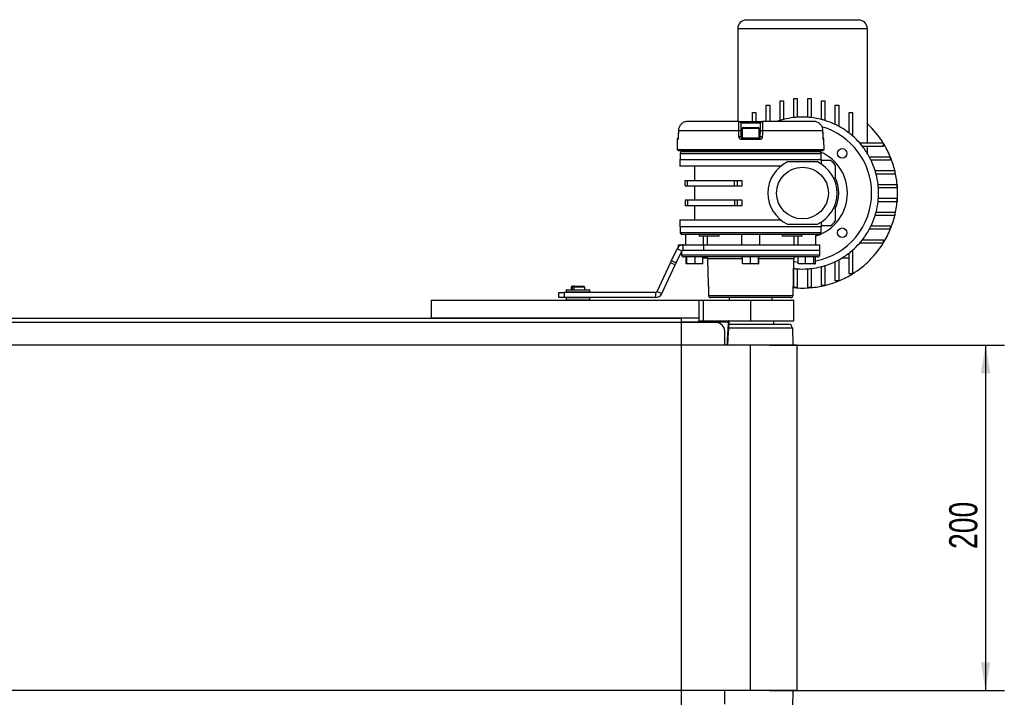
# Model space of a CAD drawing. Header units: millimetres. Extents: x 0 to 420, y 0 to 297.
# Tile 3 of 20: x 130 to 235, y 71 to 144. Entities that reach past the tile are written whole.
import ezdxf

# ---------------------------------------------------------------- set-up
doc = ezdxf.new("R2010")
doc.units = ezdxf.units.MM
doc.layers.add('QUOTE', color=174, linetype='Continuous')
doc.styles.add('SLDTEXTSTYLE3', font='TXT', dxfattribs={"width": 0.75})
doc.dimstyles.new('SLDDIMSTYLE0', dxfattribs={"dimtxt": 3, "dimasz": 3, "dimexe": 0, "dimexo": 0.0625, "dimgap": 0.75, "dimtad": 1, "dimlfac": 5.437476, "dimrnd": 1e-09, "dimzin": 12, "dimdsep": 46, "dimtxsty": 'SLDTEXTSTYLE3', "dimsah": 1, "dimcen": 0.09, "dimadec": 0, "dimazin": 3, "dimtfac": 1, "dimtdec": 3, "dimtofl": 0, "dimtmove": 0, "dimatfit": 3, "dimfxl": 0, "dimfrac": 2, "dimtolj": 1, "dimtzin": 12, "dimarcsym": 0})

# ---------------------------------------------------------------- blocks, each defined once
blk = doc.blocks.new('_D_2')
at = {"layer": 'QUOTE'}
for p, q in [((210.23, 108.98), (235.23, 108.98)), ((233.23, 108.98), (233.23, 72.2)), ((210.23, 72.2), (235.23, 72.2))]:
    blk.add_line(p, q, dxfattribs=at)
for points in [[(233.23, 108.98), (232.73, 105.98), (233.73, 105.98)], [(233.23, 72.2), (233.73, 75.2), (232.73, 75.2)]]:
    blk.add_solid(points, dxfattribs=at)
at = {"layer": 'QUOTE', "insert": (229.36, 87.27), "char_height": 3, "attachment_point": 1, "rotation": 90, "style": 'SLDTEXTSTYLE3'}
blk.add_mtext('200', dxfattribs=at)

msp = doc.modelspace()

# ---------------------------------------------------------------- linework, layer by layer
at = {"color": 7, "linetype": 'Continuous', "lineweight": 25}
for p, q in [((219.7244, 143.5964), (207.7704, 143.5964)), ((212.6156, 143.6332), (212.6156, 143.5964)), ((212.6439, 143.6332), (212.6439, 143.5964)), ((212.6439, 143.6332), (213.7474, 143.6332)), ((213.7474, 143.6332), (213.7474, 143.5964)), ((213.7757, 143.6332), (213.7757, 143.5964)), ((206.8508, 142.6769), (220.644, 142.6769)), ((206.8508, 142.6769), (206.8508, 132.801)), ((220.644, 142.6769), (220.644, 130.5021)), ((212.8278, 135.2419), (213.1957, 135.2419)), ((212.8278, 133.2083), (212.8278, 135.2419)), ((213.1957, 135.2419), (213.1957, 133.2419)), ((214.2991, 135.2419), (214.6669, 135.2419)), ((214.2991, 133.2419), (214.2991, 135.2419)), ((214.6669, 135.2419), (214.6669, 133.2083)), ((209.8853, 134.5174), (210.2531, 134.5174)), ((209.8853, 132.801), (209.8853, 134.5174)), ((210.2531, 134.5174), (210.2531, 132.801)), ((211.3566, 134.9971), (211.7244, 134.9971)), ((211.3566, 132.8995), (211.3566, 134.9971)), ((211.7244, 134.9971), (211.7244, 133.0038)), ((215.7704, 133.0038), (215.7704, 134.9971)), ((215.7704, 134.9971), (216.1382, 134.9971)), ((216.1382, 134.9971), (216.1382, 132.8995)), ((217.2417, 132.4674), (217.2417, 134.5174)), ((217.2417, 134.5174), (217.6095, 134.5174)), ((217.6095, 134.5174), (217.6095, 132.2796)), ((208.414, 133.7634), (208.7819, 133.7634)), ((208.414, 132.801), (208.414, 133.7634)), ((208.7819, 133.7634), (208.7819, 132.801)), ((218.7129, 133.7634), (219.0807, 133.7634)), ((218.7129, 131.5581), (218.7129, 133.7634)), ((219.0807, 133.7634), (219.0807, 131.2544)), ((206.9919, 132.801), (201.5579, 132.801)), ((206.9919, 132.801), (209.4683, 132.801)), ((209.2844, 132.6203), (207.1758, 132.6203)), ((207.3106, 132.047), (207.3106, 131.0538)), ((209.1497, 132.047), (207.3106, 132.047)), ((207.4209, 132.1573), (209.0393, 132.1573)), ((209.1497, 131.0538), (209.1497, 132.047)), ((214.9023, 132.801), (209.4683, 132.801)), ((200.5262, 131.1426), (200.5239, 131.1431)), ((200.533, 131.7992), (200.5253, 131.1435)), ((206.9767, 131.7983), (200.5339, 131.7983)), ((207.1901, 131.7999), (207.2016, 131.1442)), ((207.2016, 131.1442), (207.3106, 131.1442)), ((207.2935, 131.0538), (209.1667, 131.0538)), ((209.1497, 131.1442), (209.2587, 131.1442)), ((209.2587, 131.1442), (209.2701, 131.7999)), ((215.9263, 131.7983), (209.4836, 131.7983)), ((215.9273, 131.7989), (215.9273, 131.7992)), ((215.9349, 131.1435), (215.9273, 131.7985)), ((215.9363, 131.1432), (215.934, 131.1426)), ((200.4244, 130.8715), (200.4148, 129.7665)), ((200.4836, 130.8715), (200.4244, 130.8715)), ((209.1893, 130.8715), (207.2709, 130.8715)), ((216.0358, 130.8715), (215.9766, 130.8715)), ((216.0455, 129.7665), (216.0358, 130.8715)), ((219.8331, 130.5021), (222.3421, 130.5021)), ((222.3421, 130.1343), (220.1367, 130.1343)), ((220.644, 130.1343), (220.644, 129.4017)), ((222.3421, 130.5021), (222.3421, 130.1343)), ((208.2301, 129.7665), (200.4148, 129.7665)), ((200.506, 129.7665), (200.506, 129.6745)), ((208.2301, 129.6745), (200.506, 129.6745)), ((200.7358, 129.3987), (200.7358, 128.755)), ((200.7358, 129.3987), (215.7244, 129.3987)), ((201.2876, 129.6745), (201.2876, 129.5826)), ((202.7512, 129.6745), (202.7512, 129.5826)), ((204.8661, 129.5826), (204.8661, 129.6745)), ((207.2646, 129.6745), (207.2646, 129.5826)), ((216.0455, 129.7665), (208.2301, 129.7665)), ((215.9543, 129.6745), (208.2301, 129.6745)), ((209.1956, 129.5826), (209.1956, 129.6745)), ((211.5941, 129.6745), (211.5941, 129.5826)), ((213.7091, 129.5826), (213.7091, 129.6745)), ((215.1727, 129.5826), (215.1727, 129.6745)), ((215.7244, 128.755), (215.7244, 129.3987)), ((215.9543, 129.6745), (215.9543, 129.7665)), ((220.8583, 129.0308), (223.096, 129.0308)), ((223.096, 129.0308), (223.096, 128.663)), ((200.6899, 128.755), (200.6899, 128.0193)), ((200.6899, 128.755), (208.2301, 128.755)), ((211.4229, 128.0193), (200.6899, 128.0193)), ((202.2531, 128.0193), (202.2531, 126.5113)), ((208.2301, 128.755), (215.7704, 128.755)), ((215.3507, 128.4791), (212.1441, 128.4791)), ((215.7704, 128.2406), (215.7704, 128.755)), ((223.096, 128.663), (221.046, 128.663)), ((221.4781, 127.5596), (223.5758, 127.5596)), ((223.5758, 127.1918), (221.5824, 127.1918)), ((223.5758, 127.5596), (223.5758, 127.1918)), ((201.2416, 125.9228), (201.2416, 126.5113)), ((201.2416, 126.5113), (201.5142, 126.5113)), ((201.2416, 125.9228), (201.5142, 125.9228)), ((201.5142, 125.9228), (201.5142, 126.5113)), ((201.5142, 126.5113), (206.5052, 126.5113)), ((201.5142, 125.9228), (206.5052, 125.9228)), ((202.2531, 125.9228), (202.2531, 124.4147)), ((206.5052, 125.9228), (206.5052, 126.5113)), ((206.5052, 126.5113), (206.8368, 126.5113)), ((206.5052, 125.9228), (206.8368, 125.9228)), ((206.8368, 125.9228), (206.8368, 126.5113)), ((206.8368, 126.5113), (207.3258, 126.5113)), ((206.8368, 125.9228), (207.3258, 125.9228)), ((207.3258, 125.9228), (207.3258, 126.5113)), ((221.787, 126.0883), (223.8205, 126.0883)), ((223.8205, 126.0883), (223.8205, 125.7205)), ((223.8205, 125.7205), (221.8206, 125.7205)), ((201.2416, 124.4147), (201.2416, 123.8262)), ((201.5142, 124.4147), (201.2416, 124.4147)), ((201.5142, 123.8262), (201.2416, 123.8262)), ((201.5142, 124.4147), (201.5142, 123.8262)), ((206.5052, 124.4147), (201.5142, 124.4147)), ((206.5052, 123.8262), (201.5142, 123.8262)), ((202.2531, 123.8262), (202.2531, 122.3182)), ((206.5052, 124.4147), (206.5052, 123.8262)), ((206.8368, 124.4147), (206.5052, 124.4147)), ((206.8368, 123.8262), (206.5052, 123.8262)), ((206.8368, 123.8262), (206.8368, 124.4147)), ((207.3258, 124.4147), (206.8368, 124.4147)), ((207.3258, 123.8262), (206.8368, 123.8262)), ((207.3258, 123.8262), (207.3258, 124.4147)), ((223.8205, 124.2492), (221.787, 124.2492)), ((221.8206, 124.617), (223.8205, 124.617)), ((223.8205, 124.617), (223.8205, 124.2492)), ((223.5758, 122.7779), (221.4781, 122.7779)), ((221.5824, 123.1458), (223.5758, 123.1458)), ((223.5758, 123.1458), (223.5758, 122.7779)), ((200.6899, 122.3182), (200.6899, 121.5825)), ((200.6899, 122.3182), (211.4229, 122.3182)), ((215.7704, 121.5825), (200.6899, 121.5825)), ((200.7358, 121.5825), (200.7358, 120.9389)), ((212.1441, 121.8584), (215.3507, 121.8584)), ((215.7244, 120.9389), (215.7244, 121.5825)), ((215.7704, 121.5825), (215.7704, 122.0969)), ((221.046, 121.6745), (223.096, 121.6745)), ((223.096, 121.6745), (223.096, 121.3067)), ((215.7244, 120.9389), (200.7358, 120.9389)), ((201.2876, 120.7549), (201.2876, 119.6515)), ((202.7512, 120.7549), (202.7512, 120.571)), ((204.8661, 120.571), (202.7512, 120.571)), ((203.1634, 120.571), (203.1634, 119.6515)), ((203.6437, 119.6515), (203.6437, 120.571)), ((204.8661, 120.571), (204.8661, 120.7549)), ((207.2646, 120.7549), (207.2646, 119.6515)), ((209.1956, 119.6515), (209.1956, 120.7549)), ((211.5941, 120.7549), (211.5941, 120.571)), ((213.7091, 120.571), (211.5941, 120.571)), ((212.8166, 120.571), (212.8166, 119.6515)), ((213.2969, 119.6515), (213.2969, 120.571)), ((213.7091, 120.571), (213.7091, 120.7549)), ((215.1727, 119.6515), (215.1727, 120.7549)), ((223.096, 121.3067), (220.8583, 121.3067)), ((200.5361, 119.4279), (200.5361, 119.6515)), ((200.5361, 119.6515), (200.72, 119.6515)), ((200.72, 119.6515), (201.0577, 119.6515)), ((200.72, 119.6515), (200.72, 119.5624)), ((201.0577, 119.0998), (201.0577, 119.6515)), ((201.0577, 119.6515), (203.2602, 119.6515)), ((203.2602, 119.0998), (203.2602, 119.6515)), ((203.2602, 119.6515), (215.5865, 119.6515)), ((215.5865, 119.0998), (215.5865, 119.6515)), ((222.3421, 119.8354), (219.8331, 119.8354)), ((220.1367, 120.2032), (222.3421, 120.2032)), ((222.3421, 120.2032), (222.3421, 119.8354)), ((199.8051, 117.9703), (200.391, 119.2268)), ((200.3051, 117.7371), (200.891, 118.9936)), ((200.891, 118.9936), (200.391, 119.2268)), ((200.8762, 118.9618), (200.8828, 118.581)), ((200.8828, 118.581), (215.5774, 118.581)), ((201.0577, 119.0998), (203.2602, 119.0998)), ((203.256, 119.0998), (215.5865, 119.0998)), ((203.2602, 119.0998), (215.5865, 119.0998)), ((215.5774, 118.581), (215.5865, 119.0998)), ((218.7129, 116.5741), (218.7129, 118.7794)), ((219.0807, 119.0831), (219.0807, 116.5741)), ((198.2798, 114.6993), (199.7001, 117.7451)), ((198.7798, 114.4661), (200.2001, 117.5119)), ((199.7001, 117.7451), (199.8051, 117.9703)), ((200.2001, 117.5119), (199.7001, 117.7451)), ((199.8051, 117.9703), (200.3051, 117.7371)), ((200.3051, 117.7371), (200.2001, 117.5119)), ((215.3568, 118.3641), (201.1035, 118.3641)), ((201.3763, 117.6763), (201.3763, 118.3641)), ((201.4027, 117.6291), (201.4043, 117.6285)), ((201.8737, 117.6285), (201.4058, 117.6285)), ((201.4353, 117.6763), (201.4353, 118.3641)), ((201.4353, 117.6763), (201.8737, 117.6285)), ((201.8737, 117.6285), (202.3121, 117.6763)), ((202.721, 117.6285), (201.8737, 117.6285)), ((202.3121, 117.6763), (202.3121, 118.3641)), ((202.3121, 117.6763), (202.721, 117.6285)), ((202.721, 117.6285), (203.1299, 117.6763)), ((203.1004, 117.6285), (202.721, 117.6285)), ((203.1299, 117.6763), (203.1299, 118.3641)), ((203.1299, 118.2722), (203.6076, 118.2722)), ((203.649, 118.1473), (203.6966, 115.42)), ((207.3656, 118.1473), (203.649, 118.1473)), ((207.3656, 117.6763), (207.3656, 118.3641)), ((207.3656, 117.6763), (207.7816, 117.6285)), ((207.3809, 117.6287), (207.3813, 117.6285)), ((207.7816, 117.6285), (207.3818, 117.6285)), ((207.7816, 117.6285), (208.1977, 117.6763)), ((208.63, 117.6285), (207.7816, 117.6285)), ((208.1977, 117.6763), (208.1977, 118.3641)), ((208.1977, 117.6763), (208.63, 117.6285)), ((208.63, 117.6285), (209.0622, 117.6763)), ((209.0785, 117.6285), (208.63, 117.6285)), ((209.0622, 117.6763), (209.0622, 118.3641)), ((209.0789, 117.6285), (209.0794, 117.6287)), ((209.0947, 117.6763), (209.0947, 118.3641)), ((212.8112, 118.1473), (209.0947, 118.1473)), ((212.7434, 114.2591), (212.8112, 118.1473)), ((213.2908, 117.6763), (213.2908, 118.3641)), ((213.2908, 117.6763), (213.6705, 117.6285)), ((213.3473, 117.6325), (213.3584, 117.6285)), ((213.6705, 117.6285), (213.3587, 117.6285)), ((213.6705, 117.6285), (214.0502, 117.6763)), ((214.5084, 117.6285), (213.6705, 117.6285)), ((214.0502, 117.6763), (214.0502, 118.3641)), ((214.0502, 117.6763), (214.5084, 117.6285)), ((214.5084, 117.6285), (214.9666, 117.6763)), ((215.045, 117.6285), (214.5084, 117.6285)), ((214.9666, 117.6763), (214.9666, 118.3641)), ((215.1235, 117.6763), (215.1235, 118.3641)), ((216.1382, 117.438), (216.1382, 115.3404)), ((217.2417, 115.8201), (217.2417, 117.8701)), ((217.6095, 118.0579), (217.6095, 115.8201)), ((217.9803, 118.2722), (218.7129, 118.2722)), ((212.7935, 117.1332), (212.8278, 117.1292)), ((212.8278, 115.0957), (212.8278, 117.1292)), ((213.1957, 117.0956), (213.1957, 115.0957)), ((214.2991, 115.0957), (214.2991, 117.0956)), ((214.6669, 117.1292), (214.6669, 115.0957)), ((215.7704, 115.3404), (215.7704, 117.3337)), ((219.0807, 116.5741), (218.7129, 116.5741)), ((203.6966, 115.42), (203.6998, 115.42)), ((216.1382, 115.3404), (215.7704, 115.3404)), ((217.6095, 115.8201), (217.2417, 115.8201)), ((187.8231, 114.0414), (187.8231, 114.5931)), ((187.8231, 114.5931), (188.3748, 114.5931)), ((188.3748, 114.5931), (188.3748, 114.0414)), ((198.1131, 114.5931), (188.3748, 114.5931)), ((188.5893, 114.8341), (188.5791, 114.641)), ((188.5791, 114.641), (191.0925, 114.641)), ((191.1029, 114.8341), (188.5893, 114.8341)), ((191.0763, 114.6023), (188.6159, 114.6023)), ((188.626, 114.869), (191.0662, 114.869)), ((188.7242, 114.6023), (188.7242, 114.5931)), ((189.2024, 115.246), (189.1104, 115.154)), ((189.1104, 115.154), (189.1104, 114.869)), ((189.2538, 115.154), (189.1104, 115.154)), ((189.2024, 115.246), (189.3196, 115.246)), ((189.3196, 115.246), (189.2538, 115.154)), ((189.2538, 114.8782), (189.2538, 115.154)), ((189.2538, 114.8782), (189.4098, 114.8782)), ((189.4757, 115.246), (189.3196, 115.246)), ((189.4098, 115.154), (189.4757, 115.246)), ((189.4098, 115.154), (189.4098, 114.8782)), ((190.5817, 115.154), (189.4098, 115.154)), ((189.4757, 115.246), (190.4898, 115.246)), ((190.5817, 115.154), (190.4898, 115.246)), ((190.5817, 114.869), (190.5817, 115.154)), ((190.9679, 114.5931), (190.9679, 114.6023)), ((191.0925, 114.641), (191.113, 114.641)), ((191.113, 114.641), (191.1029, 114.8341)), ((198.1131, 114.5931), (198.1131, 114.0414)), ((198.2798, 114.6993), (198.7798, 114.4661)), ((203.7359, 115.0586), (203.7352, 115.0584)), ((203.7517, 114.2591), (203.751, 114.2589)), ((203.7517, 114.2591), (212.7434, 114.2591)), ((212.7581, 115.1023), (212.8278, 115.0957)), ((213.1957, 115.0957), (212.8278, 115.0957)), ((214.6669, 115.0957), (214.2991, 115.0957)), ((174.207, 113.7655), (174.207, 111.8345)), ((174.207, 113.7655), (202.7129, 113.7655)), ((181.2837, 113.7701), (181.2837, 113.7655)), ((182.753, 113.7655), (182.753, 113.7701)), ((188.3748, 114.0414), (187.8231, 114.0414)), ((198.1131, 114.0414), (188.3748, 114.0414)), ((188.5791, 113.9935), (188.5893, 113.8004)), ((191.113, 113.9935), (188.5791, 113.9935)), ((188.5893, 113.8004), (191.1029, 113.8004)), ((188.6159, 114.0322), (191.0763, 114.0322)), ((188.7242, 114.0414), (188.7242, 114.0322)), ((190.9679, 114.0322), (190.9679, 114.0414)), ((191.1029, 113.8004), (191.113, 113.9935)), ((202.7129, 113.7655), (202.7129, 111.8345)), ((202.7129, 113.7655), (203.1726, 113.7655)), ((203.1726, 113.7655), (203.1726, 111.5586)), ((203.1726, 113.7655), (208.2301, 113.7655)), ((212.5227, 114.0423), (203.973, 114.0423)), ((205.9313, 114.0423), (205.9313, 113.7655)), ((208.2301, 113.7655), (208.2301, 111.5586)), ((208.2301, 113.7655), (212.8278, 113.7655)), ((210.529, 113.7655), (210.529, 114.0423)), ((212.8278, 111.5586), (212.8278, 113.7655)), ((204.5519, 111.3747), (64.7812, 111.3747)), ((95.1262, 111.8345), (174.207, 111.8345)), ((202.7129, 111.8345), (174.207, 111.8345)), ((200.8738, 111.3747), (200.8738, 111.8345)), ((202.57, 111.4115), (200.8738, 111.4115)), ((202.5663, 111.3915), (202.5669, 111.3747)), ((202.6583, 111.4651), (202.6599, 111.3747)), ((202.6593, 111.48), (202.6601, 111.485)), ((202.7129, 111.8345), (202.7129, 111.5586)), ((202.7129, 111.5586), (203.1726, 111.5586)), ((202.7502, 111.4651), (202.7502, 111.5586)), ((202.7502, 111.4651), (205.8542, 111.4651)), ((202.7518, 111.3747), (202.7502, 111.4651)), ((203.1726, 111.5586), (208.2301, 111.5586)), ((205.8542, 111.4651), (205.8542, 111.5586)), ((205.9177, 111.1908), (212.2761, 111.1908)), ((208.2301, 111.5586), (212.8278, 111.5586)), ((210.7129, 111.1908), (210.7129, 111.5586)), ((205.4715, 108.9839), (205.4715, 110.4552)), ((205.8919, 110.823), (212.7359, 110.823)), ((212.7526, 108.9839), (212.7359, 110.823)), ((208.2301, 108.9839), (61.1031, 108.9839)), ((208.2301, 72.2021), (208.2301, 108.9839)), ((213.1957, 108.9839), (208.2301, 108.9839)), ((213.1957, 72.2021), (213.1957, 108.9839)), ((208.2301, 72.2021), (61.1031, 72.2021)), ((205.4715, 70.7308), (205.4715, 72.2021)), ((213.1957, 72.2021), (208.2301, 72.2021)), ((212.7359, 70.363), (212.7526, 72.2021))]:
    msp.add_line(p, q, dxfattribs=at)
at = {"color": 7, "linetype": 'Continuous'}
for p in [(68.4594, 111.8345), (200.8738, 69.3515)]:
    msp.add_line(p, (200.8738, 111.8345), dxfattribs=at)
at = {"color": 7, "linetype": 'Continuous', "lineweight": 25, "flags": 128}
for points in [[(200.5239, 131.1431), (200.5242, 131.1433), (200.5253, 131.1435)], [(200.5339, 131.7983), (200.5296, 131.4306), (200.5262, 131.1426)], [(200.5339, 131.7983), (200.5318, 131.799), (200.533, 131.7992)], [(206.9884, 131.1426), (206.9818, 131.5103), (206.9767, 131.7983)], [(209.4836, 131.7983), (209.477, 131.4306), (209.4718, 131.1426)], [(215.9273, 131.7992), (215.9284, 131.799), (215.9263, 131.7983)], [(215.934, 131.1426), (215.9297, 131.5103), (215.9263, 131.7983)], [(215.9349, 131.1435), (215.9361, 131.1433), (215.9363, 131.1432)], [(212.8064, 117.8728), (212.887, 117.8629), (213.2908, 117.8266)], [(203.7352, 115.0584), (203.7462, 114.4987), (203.751, 114.2589)], [(203.7359, 115.0586), (203.7395, 114.8747), (203.7517, 114.2591)]]:
    msp.add_lwpolyline(points, dxfattribs=at)
at = {"color": 7, "linetype": 'Continuous', "lineweight": 25}
for centre, radius in [((217.9738, 129.3952), 0.5057), ((213.7474, 125.1688), 2.7586), ((217.9738, 120.9424), 0.5057)]:
    msp.add_circle(centre, radius, dxfattribs=at)
for centre, radius, start, end in [((207.7704, 142.6769), 0.9195, 90, 180), ((219.7244, 142.6769), 0.9195, 0, 90), ((213.7474, 125.1688), 8.092, 96.524979, 104.477512), ((213.7474, 125.1688), 8.092, 93.909564, 96.524979), ((213.7474, 125.1688), 8.092, 86.090436, 93.909564), ((213.7474, 125.1688), 8.092, 83.475021, 86.090436), ((213.7474, 125.1688), 8.092, 75.522488, 83.475021), ((206.9919, 132.6171), 0.1839, 1, 90), ((207.4209, 132.047), 0.1103, 90, 180), ((209.0393, 132.047), 0.1103, 0, 90), ((209.4683, 132.6171), 0.1839, 90, 179), ((213.7474, 125.1688), 8.092, 107.184796, 109.407043), ((213.7474, 125.1688), 8.092, 104.477512, 107.184796), ((213.7474, 125.1688), 8.092, 72.815204, 75.522488), ((213.7474, 125.1688), 7.3564, 0, 73.611364), ((213.7474, 125.1688), 8.092, 64.416998, 72.815204), ((213.7474, 125.1688), 8.092, 61.492569, 64.416998), ((213.7474, 125.1688), 8.092, 52.147097, 61.492569), ((213.7474, 125.1688), 10.115, 31.821369, 47.014114), ((200.6083, 130.8699), 0.1839, 120.228465, 179.5), ((207.1194, 127.0104), 4.79, 89.154074, 91.707464), ((207.1311, 126.3503), 4.7944, 89.15764, 91.705105), ((207.6577, 130.9161), 0.3893, 159.288132, 186.578748), ((208.8026, 130.9161), 0.3893, 353.421252, 20.711868), ((209.3292, 126.3503), 4.7944, 88.294895, 90.84236), ((209.3408, 127.0104), 4.79, 88.292536, 90.845926), ((215.8519, 130.8699), 0.1839, 0.5, 59.656256), ((213.7474, 125.1688), 8.092, 48.769423, 52.147097), ((213.7474, 125.1688), 8.092, 41.230577, 48.769423), ((200.6686, 130.87), 0.185, 152.086988, 179.516), ((215.7917, 130.87), 0.185, 0.483929, 28.017591), ((213.7474, 125.1688), 8.092, 37.852903, 41.230577), ((213.7474, 125.1688), 8.092, 28.507431, 37.852903), ((213.7474, 125.1688), 10.115, 22.446351, 31.821369), ((200.9198, 129.3987), 0.1839, 90, 180), ((213.7474, 125.1688), 4.7816, 0, 70.442786), ((215.5405, 129.3987), 0.1839, 0, 90), ((213.7474, 125.1688), 8.092, 25.583002, 28.507431), ((213.7474, 125.1688), 10.115, 13.672018, 22.446351), ((213.7474, 125.1688), 3.6782, 115.841933, 244.158067), ((213.7474, 125.1688), 3.6782, 295.841933, 64.158067), ((213.7474, 125.1688), 4.5977, 40.535802, 49.464198), ((213.7474, 125.1688), 8.092, 17.184796, 25.583002), ((213.7474, 125.1688), 3.8621, 334.791235, 25.208765), ((213.7474, 125.1688), 8.092, 14.477512, 17.184796), ((213.7474, 125.1688), 8.092, 6.524979, 14.477512), ((213.7474, 125.1688), 10.115, 5.215909, 13.672018), ((213.7474, 125.1688), 8.092, 3.909564, 6.524979), ((213.7474, 125.1688), 10.115, 354.784091, 5.215909), ((213.7474, 125.1688), 7.3564, 280.781354, 0), ((213.7474, 125.1688), 4.7816, 287.342135, 0), ((213.7474, 125.1688), 8.092, 356.090436, 3.909564), ((213.7474, 125.1688), 8.092, 345.522488, 353.475021), ((213.7474, 125.1688), 8.092, 353.475021, 356.090436), ((213.7474, 125.1688), 10.115, 346.327982, 354.784091), ((213.7474, 125.1688), 8.092, 334.416998, 342.815204), ((213.7474, 125.1688), 8.092, 342.815204, 345.522488), ((213.7474, 125.1688), 10.115, 337.553649, 346.327982), ((213.7474, 125.1688), 4.5977, 310.535802, 319.464198), ((213.7474, 125.1688), 8.092, 331.492569, 334.416998), ((200.9198, 120.9389), 0.1839, 180, 270), ((215.5405, 120.9389), 0.1839, 270, 0), ((213.7474, 125.1688), 8.092, 322.147097, 331.492569), ((213.7474, 125.1688), 10.115, 328.178631, 337.553649), ((213.7474, 125.1688), 8.092, 311.230577, 318.769423), ((213.7474, 125.1688), 10.115, 301.821369, 328.178631), ((213.7474, 125.1688), 8.092, 318.769423, 322.147097), ((201.1035, 118.5848), 0.2207, 181, 270), ((215.3568, 118.5848), 0.2207, 270, 359), ((213.7474, 125.1688), 8.092, 298.507431, 307.852903), ((213.7474, 125.1688), 8.092, 307.852903, 311.230577), ((203.4284, 118.1434), 0.2207, 1, 90), ((213.0319, 118.1434), 0.2207, 90, 179), ((213.7474, 125.1688), 8.092, 284.477512, 287.184796), ((213.7474, 125.1688), 8.092, 287.184796, 295.583002), ((213.7474, 125.1688), 8.092, 295.583002, 298.507431), ((213.7474, 125.1688), 8.092, 263.475021, 266.090436), ((213.7474, 125.1688), 8.092, 266.090436, 273.909564), ((213.7474, 125.1688), 8.092, 273.909564, 276.524979), ((213.7474, 125.1688), 8.092, 276.524979, 284.477512), ((213.7474, 125.1688), 10.115, 292.446351, 301.821369), ((203.7918, 115.4216), 0.092, 180.998281, 206.074492), ((213.7474, 125.1688), 10.115, 275.215909, 283.672018), ((213.7474, 125.1688), 10.115, 283.672018, 292.446351), ((188.6159, 114.6391), 0.0368, 177, 270), ((188.626, 114.8322), 0.0368, 90, 177), ((191.0662, 114.8322), 0.0368, 3, 90), ((191.0763, 114.6391), 0.0368, 270, 3), ((198.1131, 114.777), 0.1839, 270, 335), ((198.1131, 114.777), 0.7356, 270, 335), ((212.5227, 114.263), 0.2207, 270, 359), ((213.7474, 125.1688), 10.115, 264.784091, 275.215909), ((188.6159, 113.9954), 0.0368, 90, 183), ((188.626, 113.8023), 0.0368, 183, 270), ((191.0662, 113.8023), 0.0368, 270, 357), ((191.0763, 113.9954), 0.0368, 357, 90), ((202.5748, 111.4752), 0.0841, 264.252632, 353.075499), ((202.57, 111.5034), 0.092, 270, 348.463041), ((202.7502, 111.4667), 0.092, 90, 181), ((202.7043, 112.7825), 1.3183, 268.001617, 271.998383), ((204.5519, 110.4552), 0.9195, 0, 90), ((205.8542, 111.4667), 0.092, 356.278313, 90), ((205.9552, 112.6231), 1.1625, 265.012708, 269.541659), ((212.2761, 110.823), 0.3678, 0, 90)]:
    msp.add_arc(centre, radius, start, end, dxfattribs=at)
for points, knots in [([(201.5579, 132.801), (201.4415, 132.7895), (201.2084, 132.7666), (200.8985, 132.5875), (200.6671, 132.3248), (200.5513, 132.0442), (200.5386, 131.8643), (200.5339, 131.7983)], [0, 0, 0, 0, 0.21982892, 0.43999401, 0.65884934, 0.87496666, 1, 1, 1, 1]), ([(206.9767, 131.7983), (206.9753, 131.911), (206.9727, 132.1362), (206.9729, 132.4353), (206.9768, 132.662), (206.9836, 132.7834), (206.9895, 132.796), (206.9919, 132.801)], [0, 0, 0, 0, 0.21287359, 0.42546251, 0.63920635, 0.85549824, 1, 1, 1, 1]), ([(207.1758, 132.6203), (207.1759, 132.6162), (207.1761, 132.6059), (207.1778, 132.5067), (207.181, 132.3213), (207.1853, 132.0765), (207.1885, 131.8921), (207.1901, 131.7999)], [0, 0, 0, 0, 0.14488136, 0.36155244, 0.57533965, 0.78764269, 1, 1, 1, 1]), ([(209.2701, 131.7999), (209.2711, 131.8539), (209.2736, 132.0012), (209.2777, 132.2308), (209.2814, 132.4457), (209.284, 132.5922), (209.2843, 132.6109), (209.2844, 132.6203)], [0, 0, 0, 0, 0.1247127, 0.34042654, 0.55918865, 0.77962349, 1, 1, 1, 1]), ([(209.4683, 132.801), (209.4719, 132.7895), (209.479, 132.7666), (209.4854, 132.5875), (209.4878, 132.3248), (209.4867, 132.0442), (209.4844, 131.8643), (209.4836, 131.7983)], [0, 0, 0, 0, 0.21982892, 0.43999401, 0.65884934, 0.87496666, 1, 1, 1, 1]), ([(215.9263, 131.7983), (215.9139, 131.911), (215.8892, 132.1362), (215.7132, 132.4353), (215.4557, 132.662), (215.1691, 132.7834), (214.9786, 132.796), (214.9023, 132.801)], [0, 0, 0, 0, 0.21287359, 0.42546251, 0.63920635, 0.85549824, 1, 1, 1, 1]), ([(200.5262, 131.1426), (200.5254, 131.1118), (200.5236, 131.0502), (200.5151, 130.9689), (200.5039, 130.9077), (200.4927, 130.876), (200.4861, 130.8728), (200.4836, 130.8715)], [0, 0, 0, 0, 0.21190404, 0.42486415, 0.64104474, 0.86118213, 1, 1, 1, 1]), ([(200.5219, 131.0923), (200.5214, 131.0794), (200.52, 131.0425), (200.5146, 130.9954), (200.5092, 130.9624), (200.5058, 130.9497), (200.5062, 130.9508), (200.5063, 130.951)], [0, 0, 0, 0, 0.17693847, 0.50463871, 0.77079622, 0.94793229, 1, 1, 1, 1]), ([(200.5237, 131.1431), (200.5238, 131.1395), (200.5238, 131.1221), (200.5228, 131.1055), (200.5219, 131.0923)], [0, 0, 0, 0, 0.20589298, 1, 1, 1, 1]), ([(207.2709, 130.8715), (207.2389, 130.8746), (207.1751, 130.8808), (207.09, 130.9289), (207.026, 130.9998), (206.9936, 131.0759), (206.9898, 131.1249), (206.9884, 131.1426)], [0, 0, 0, 0, 0.22191221, 0.44275024, 0.6617521, 0.8773894, 1, 1, 1, 1]), ([(207.2016, 131.1442), (207.202, 131.1383), (207.2033, 131.1218), (207.214, 131.0963), (207.2348, 131.0729), (207.2623, 131.057), (207.2831, 131.0549), (207.2935, 131.0538)], [0, 0, 0, 0, 0.11947659, 0.33202034, 0.55185939, 0.77576469, 1, 1, 1, 1]), ([(209.1667, 131.0538), (209.1732, 131.0543), (209.1901, 131.0553), (209.2155, 131.0659), (209.2388, 131.0861), (209.255, 131.1131), (209.2575, 131.1339), (209.2587, 131.1442)], [0, 0, 0, 0, 0.14001619, 0.36327889, 0.58147636, 0.79302006, 1, 1, 1, 1]), ([(209.4718, 131.1426), (209.4682, 131.1118), (209.4609, 131.0502), (209.4113, 130.9689), (209.3394, 130.9077), (209.2609, 130.876), (209.2093, 130.8728), (209.1893, 130.8715)], [0, 0, 0, 0, 0.21190404, 0.42486415, 0.64104474, 0.86118213, 1, 1, 1, 1]), ([(215.9766, 130.8715), (215.9725, 130.8746), (215.9643, 130.8808), (215.9517, 130.9289), (215.9413, 130.9998), (215.9354, 131.0759), (215.9344, 131.1249), (215.934, 131.1426)], [0, 0, 0, 0, 0.22191221, 0.44275024, 0.6617521, 0.8773894, 1, 1, 1, 1]), ([(215.9387, 131.0832), (215.9379, 131.0952), (215.9365, 131.1145), (215.9367, 131.1353), (215.9368, 131.1431)], [0, 0, 0, 0, 0.62158321, 1, 1, 1, 1]), ([(215.9542, 130.9503), (215.9541, 130.9506), (215.9538, 130.9515), (215.9506, 130.9651), (215.9457, 130.9956), (215.9408, 131.0371), (215.9393, 131.0707), (215.9387, 131.0832)], [0, 0, 0, 0, 0.10169302, 0.27100647, 0.51535631, 0.81957296, 1, 1, 1, 1]), ([(200.9198, 129.5826), (200.9273, 129.5826), (200.9423, 129.5826), (201.0627, 129.5826), (201.251, 129.5826), (201.5352, 129.5826), (201.9331, 129.5826), (202.4494, 129.5826), (202.8598, 129.5826), (203.0609, 129.5826)], [0, 0, 0, 0, 0.13174335, 0.26278596, 0.39244922, 0.52009696, 0.6857693, 0.84597725, 1, 1, 1, 1]), ([(203.0609, 129.5826), (203.2767, 129.5826), (203.7169, 129.5826), (204.4803, 129.5826), (205.2534, 129.5826), (206.0125, 129.5826), (206.7321, 129.5826), (207.4751, 129.5826), (208.2301, 129.5826), (208.9851, 129.5826), (209.7281, 129.5826), (210.4477, 129.5826), (211.2069, 129.5826), (211.98, 129.5826), (212.7434, 129.5826), (213.1836, 129.5826), (213.3993, 129.5826)], [0, 0, 0, 0, 0.0770186, 0.15712279, 0.23995153, 0.3037754, 0.36860702, 0.43412833, 0.5, 0.56587168, 0.63139298, 0.69622461, 0.76004848, 0.84288465, 0.92298862, 1, 1, 1, 1]), ([(213.3993, 129.5826), (213.6005, 129.5826), (214.0109, 129.5826), (214.5272, 129.5826), (214.925, 129.5826), (215.2093, 129.5826), (215.3975, 129.5826), (215.5179, 129.5826), (215.533, 129.5826), (215.5405, 129.5826)], [0, 0, 0, 0, 0.15403719, 0.31424557, 0.47990305, 0.60755079, 0.73721404, 0.86825665, 1, 1, 1, 1]), ([(215.7704, 128.663), (215.9914, 128.663), (216.3212, 128.663), (216.6328, 128.663), (216.7356, 128.663)], [0, 0, 0, 0, 0.67004943, 1, 1, 1, 1]), ([(217.2417, 128.1569), (217.2417, 127.9416), (217.2417, 127.5097), (217.2417, 127.0462), (217.2417, 126.8137)], [0, 0, 0, 0, 0.49838846, 1, 1, 1, 1]), ([(217.2417, 123.5238), (217.2417, 123.293), (217.2417, 122.8295), (217.2417, 122.3975), (217.2417, 122.1806)], [0, 0, 0, 0, 0.49788857, 1, 1, 1, 1]), ([(216.7356, 121.6745), (216.4259, 121.6745), (216.1129, 121.6745), (215.7741, 121.6745), (215.7704, 121.6745)], [0, 0, 0, 0, 0.98917197, 1, 1, 1, 1]), ([(203.0609, 120.7549), (202.8439, 120.7549), (202.4097, 120.7549), (201.8821, 120.7549), (201.4563, 120.7549), (201.1501, 120.7549), (200.9559, 120.7549), (200.9318, 120.7549), (200.9198, 120.7549)], [0, 0, 0, 0, 0.16661842, 0.33340123, 0.49999998, 0.66661412, 0.83340089, 1, 1, 1, 1]), ([(213.3993, 120.7549), (213.1653, 120.7549), (212.6971, 120.7549), (211.8947, 120.7549), (211.0359, 120.7549), (210.1275, 120.7549), (209.187, 120.7549), (208.2301, 120.7549), (207.2731, 120.7549), (206.3327, 120.7549), (205.4243, 120.7549), (204.5655, 120.7549), (203.7631, 120.7549), (203.2949, 120.7549), (203.0609, 120.7549)], [0, 0, 0, 0, 0.08330903, 0.16670044, 0.25, 0.33330725, 0.41670064, 0.50000002, 0.58330727, 0.66670065, 0.75000003, 0.83330728, 0.91669474, 1, 1, 1, 1]), ([(215.5405, 120.7549), (215.5285, 120.7549), (215.5044, 120.7549), (215.3101, 120.7549), (215.004, 120.7549), (214.5781, 120.7549), (214.0505, 120.7549), (213.6163, 120.7549), (213.3993, 120.7549)], [0, 0, 0, 0, 0.1666145, 0.33340129, 0.50000005, 0.66661455, 0.83338947, 1, 1, 1, 1]), ([(201.3763, 117.6763), (201.3768, 117.6747), (201.3866, 117.6456), (201.3965, 117.6368), (201.4058, 117.6285)], [0, 0, 0, 0, 0.0529743, 1, 1, 1, 1]), ([(201.4058, 117.6285), (201.4137, 117.6344), (201.4236, 117.6419), (201.4333, 117.6704), (201.4353, 117.6763)], [0, 0, 0, 0, 0.79381431, 1, 1, 1, 1]), ([(203.1299, 117.6763), (203.1279, 117.6704), (203.1181, 117.6419), (203.1082, 117.6344), (203.1004, 117.6285)], [0, 0, 0, 0, 0.206185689, 1, 1, 1, 1]), ([(207.3818, 117.6285), (207.3775, 117.6344), (207.372, 117.6419), (207.3667, 117.6704), (207.3656, 117.6763)], [0, 0, 0, 0, 0.79381431, 1, 1, 1, 1]), ([(209.0622, 117.6763), (209.0634, 117.6704), (209.0687, 117.6419), (209.0742, 117.6344), (209.0785, 117.6285)], [0, 0, 0, 0, 0.20618569, 1, 1, 1, 1]), ([(209.0785, 117.6285), (209.0836, 117.6368), (209.0891, 117.6456), (209.0944, 117.6747), (209.0947, 117.6763)], [0, 0, 0, 0, 0.9470257, 1, 1, 1, 1]), ([(213.3693, 117.6285), (213.3484, 117.6344), (213.3221, 117.6419), (213.2962, 117.6704), (213.2908, 117.6763)], [0, 0, 0, 0, 0.79381431, 1, 1, 1, 1]), ([(214.9666, 117.6763), (214.9719, 117.6704), (214.9978, 117.6419), (215.0241, 117.6344), (215.045, 117.6285)], [0, 0, 0, 0, 0.20618569, 1, 1, 1, 1]), ([(215.045, 117.6285), (215.0699, 117.6368), (215.0962, 117.6456), (215.1221, 117.6747), (215.1235, 117.6763)], [0, 0, 0, 0, 0.947025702, 1, 1, 1, 1]), ([(203.6998, 115.42), (203.7018, 115.4159), (203.7058, 115.4078), (203.716, 115.3448), (203.7263, 115.2516), (203.7334, 115.1498), (203.7352, 115.0834), (203.7359, 115.0586)], [0, 0, 0, 0, 0.21886182, 0.43678142, 0.65419216, 0.87050943, 1, 1, 1, 1]), ([(203.7069, 115.3885), (203.7069, 115.3886), (203.7068, 115.3888), (203.7096, 115.3764), (203.7153, 115.3407), (203.7243, 115.2646), (203.7324, 115.1628), (203.734, 115.0888), (203.7346, 115.0582)], [0, 0, 0, 0, 0.0312869, 0.12941486, 0.30079872, 0.5431249, 0.81170206, 1, 1, 1, 1]), ([(203.7517, 114.2591), (203.7546, 114.2345), (203.7603, 114.1852), (203.7993, 114.12), (203.8559, 114.071), (203.9174, 114.0457), (203.9576, 114.0432), (203.973, 114.0423)], [0, 0, 0, 0, 0.21580847, 0.431271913, 0.647357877, 0.864833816, 1, 1, 1, 1]), ([(202.57, 111.4115), (202.5694, 111.4106), (202.5683, 111.4088), (202.567, 111.3972), (202.5663, 111.3915)], [0, 0, 0, 0, 0.50006029, 1, 1, 1, 1]), ([(205.8542, 111.4651), (205.8211, 110.9525), (205.7678, 110.1255), (205.7176, 109.2984), (205.6985, 108.9839)], [0, 0, 0, 0, 0.619780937, 1, 1, 1, 1]), ([(205.7951, 108.9839), (205.8298, 109.598), (205.8764, 110.4238), (205.9335, 111.249), (205.9481, 111.4605)], [0, 0, 0, 0, 0.74362242, 1, 1, 1, 1])]:
    msp.add_open_spline(points, degree=3, knots=knots, dxfattribs=at)
for points in [[(201.0577, 119.6515), (200.9881, 119.6458), (200.8489, 119.6344), (200.6577, 119.5437), (200.4947, 119.4087), (200.4256, 119.2874), (200.391, 119.2268)], [(201.0577, 119.0998), (201.0403, 119.0983), (201.0055, 119.0955), (200.9577, 119.0728), (200.9169, 119.0391), (200.8997, 119.0088), (200.891, 118.9936)]]:
    msp.add_open_spline(points, degree=3, dxfattribs=at)

# ---------------------------------------------------------------- dimensions: what is measured, and where the dimension line sits
at = {"layer": 'QUOTE'}
dim = msp.add_linear_dim(base=(230.8459, 72.2021), p1=(208.2301, 108.9839), p2=(208.2301, 72.2021), angle=90, dimstyle='SLDDIMSTYLE0', dxfattribs=at)
dim.commit()
dim.dimension.update_dxf_attribs({"geometry": '_D_2', "text_midpoint": (230.8459, 90.593), "dimtype": 160})

doc.saveas('drawing.dxf')
